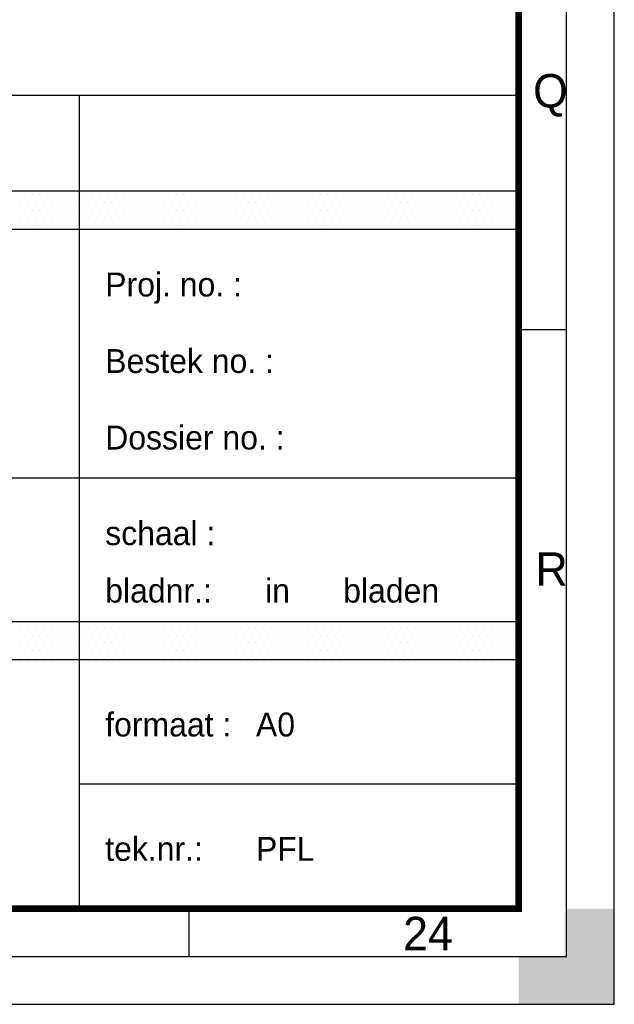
# Paper-space layout 'Blad01' of a CAD drawing. Header units: metres. Extents: x 0 to 1189, y 0 to 841.
# Tile 7 of 10: x 1127 to 1189, y 0 to 103. Entities that reach past the tile are written whole.
import ezdxf
from ezdxf.enums import TextEntityAlignment as Align

# ---------------------------------------------------------------- set-up
doc = ezdxf.new("R2010")
doc.units = ezdxf.units.M
for name, color, linetype, lineweight in [('X-XX-AL-T18', 7, 'Continuous', 18), ('X-XX-AL-T25', 7, 'Continuous', 25), ('X-XX-AL-T35', 7, 'Continuous', 35), ('X-XX-AL-T50', 7, 'Continuous', 50), ('X-XX-AL-TEKENBLAD_KADER-G', 7, 'Continuous', 25), ('X-XX-AL-TEKENBLAD_KADER_AFSNIJMARKERING-G', 7, 'Continuous', 25), ('X-XX-AL-TEKENBLAD_KADER_ROOSTERVERDELING-G', 7, 'Continuous', 25), ('X-XX-AL-TEKENBLAD_TITELBLOK-G', 7, 'Continuous', 25)]:
    doc.layers.add(name, color=color, linetype=linetype, lineweight=lineweight)
doc.styles.add('ISO-NLCS', font='ISO-NLCS.SHX', dxfattribs={"height": 1.8})
doc.styles.add('rtw_iso', font='iso-rtw.shx')

# ---------------------------------------------------------------- blocks, each defined once
blk = doc.blocks.new('A0')
at = {"layer": 'X-XX-AL-TEKENBLAD_KADER_AFSNIJMARKERING-G'}
blk.add_hatch(color=256, dxfattribs=at).paths.add_polyline_path([(1159, -10), (1169, -10), (1169, 0), (1164, 0), (1164, -5), (1159, -5)])
at = {"layer": 'X-XX-AL-TEKENBLAD_KADER-G', "const_width": 0.7, "flags": 128}
blk.add_lwpolyline([(0, 0), (1159, 0), (1159, 821), (0, 821)], close=True, dxfattribs=at)
at = {"layer": 'X-XX-AL-TEKENBLAD_KADER_AFSNIJMARKERING-G'}
for p, q in [((1169, -10), (1169, 831)), ((-20, -10), (1169, -10))]:
    blk.add_line(p, q, dxfattribs=at)
at = {"layer": 'X-XX-AL-TEKENBLAD_KADER-G', "style": 'rtw_iso', "flags": 9}
blk.add_attdef('VERSION', (0, 0), '', height=0.2, dxfattribs=at)
blk = doc.blocks.new('A0_rooster')
at = {"layer": 'X-XX-AL-TEKENBLAD_KADER_ROOSTERVERDELING-G'}
for p, q in [((1164, -5), (1164, 826)), ((1164, 60.5), (1159, 60.5)), ((1124.5, -5), (1124.5, 0)), ((-5, -5), (1164, -5))]:
    blk.add_line(p, q, dxfattribs=at)
at = {"layer": 'X-XX-AL-TEKENBLAD_KADER_ROOSTERVERDELING-G', "lineweight": 35, "style": 'ISO-NLCS'}
for s, p in [('Q', (1160.5, 85.5)), ('R', (1160.75, 35.5))]:
    blk.add_text(s, height=3.5, dxfattribs=at).set_placement(p, align=Align.MIDDLE_LEFT)
blk.add_text('24', height=3.5, dxfattribs=at).set_placement((1149.5, -5.4), align=Align.BOTTOM_CENTER)
blk = doc.blocks.new('*X4')
at = {"color": 0}
for p, q in [((207310.282, 551693.535), (207310.282, 551693.535)), ((207310.361, 551693.694), (207310.361, 551693.694)), ((207310.44, 551693.535), (207310.44, 551693.535)), ((207310.52, 551693.694), (207310.52, 551693.694)), ((207310.599, 551693.535), (207310.599, 551693.535)), ((207310.679, 551693.694), (207310.679, 551693.694)), ((207310.758, 551693.535), (207310.758, 551693.535)), ((207310.837, 551693.694), (207310.837, 551693.694)), ((207310.917, 551693.535), (207310.917, 551693.535)), ((207310.996, 551693.694), (207310.996, 551693.694)), ((207311.075, 551693.535), (207311.075, 551693.535)), ((207311.155, 551693.694), (207311.155, 551693.694)), ((207311.234, 551693.535), (207311.234, 551693.535)), ((207311.314, 551693.694), (207311.314, 551693.694)), ((207311.393, 551693.535), (207311.393, 551693.535)), ((207311.472, 551693.694), (207311.472, 551693.694)), ((207311.552, 551693.535), (207311.552, 551693.535)), ((207311.631, 551693.694), (207311.631, 551693.694)), ((207311.71, 551693.535), (207311.71, 551693.535)), ((207311.79, 551693.694), (207311.79, 551693.694)), ((207311.869, 551693.535), (207311.869, 551693.535)), ((207311.949, 551693.694), (207311.949, 551693.694)), ((207312.028, 551693.535), (207312.028, 551693.535)), ((207312.107, 551693.694), (207312.107, 551693.694)), ((207312.187, 551693.535), (207312.187, 551693.535)), ((207312.266, 551693.694), (207312.266, 551693.694)), ((207312.345, 551693.535), (207312.345, 551693.535)), ((207312.425, 551693.694), (207312.425, 551693.694)), ((207312.504, 551693.535), (207312.504, 551693.535)), ((207312.584, 551693.694), (207312.584, 551693.694)), ((207312.663, 551693.535), (207312.663, 551693.535)), ((207312.742, 551693.694), (207312.742, 551693.694)), ((207312.822, 551693.535), (207312.822, 551693.535)), ((207312.901, 551693.694), (207312.901, 551693.694)), ((207312.98, 551693.535), (207312.98, 551693.535)), ((207313.06, 551693.694), (207313.06, 551693.694)), ((207313.139, 551693.535), (207313.139, 551693.535)), ((207313.219, 551693.694), (207313.219, 551693.694)), ((207313.298, 551693.535), (207313.298, 551693.535)), ((207313.377, 551693.694), (207313.377, 551693.694)), ((207313.457, 551693.535), (207313.457, 551693.535)), ((207313.536, 551693.694), (207313.536, 551693.694)), ((207313.615, 551693.535), (207313.615, 551693.535)), ((207313.695, 551693.694), (207313.695, 551693.694)), ((207313.774, 551693.535), (207313.774, 551693.535)), ((207313.854, 551693.694), (207313.854, 551693.694)), ((207313.933, 551693.535), (207313.933, 551693.535)), ((207314.012, 551693.694), (207314.012, 551693.694)), ((207314.092, 551693.535), (207314.092, 551693.535)), ((207314.171, 551693.694), (207314.171, 551693.694)), ((207314.25, 551693.535), (207314.25, 551693.535)), ((207314.33, 551693.694), (207314.33, 551693.694)), ((207314.409, 551693.535), (207314.409, 551693.535)), ((207314.489, 551693.694), (207314.489, 551693.694)), ((207314.568, 551693.535), (207314.568, 551693.535)), ((207314.647, 551693.694), (207314.647, 551693.694)), ((207314.727, 551693.535), (207314.727, 551693.535)), ((207314.806, 551693.694), (207314.806, 551693.694)), ((207314.885, 551693.535), (207314.885, 551693.535)), ((207314.965, 551693.694), (207314.965, 551693.694)), ((207315.044, 551693.535), (207315.044, 551693.535)), ((207315.124, 551693.694), (207315.124, 551693.694)), ((207315.203, 551693.535), (207315.203, 551693.535)), ((207315.282, 551693.694), (207315.282, 551693.694)), ((207315.362, 551693.535), (207315.362, 551693.535)), ((207315.441, 551693.694), (207315.441, 551693.694)), ((207315.52, 551693.535), (207315.52, 551693.535)), ((207315.6, 551693.694), (207315.6, 551693.694)), ((207315.679, 551693.535), (207315.679, 551693.535)), ((207315.759, 551693.694), (207315.759, 551693.694)), ((207315.838, 551693.535), (207315.838, 551693.535)), ((207315.917, 551693.694), (207315.917, 551693.694)), ((207315.997, 551693.535), (207315.997, 551693.535)), ((207316.076, 551693.694), (207316.076, 551693.694)), ((207316.155, 551693.535), (207316.155, 551693.535)), ((207316.235, 551693.694), (207316.235, 551693.694)), ((207316.314, 551693.535), (207316.314, 551693.535)), ((207316.394, 551693.694), (207316.394, 551693.694)), ((207316.473, 551693.535), (207316.473, 551693.535)), ((207316.552, 551693.694), (207316.552, 551693.694)), ((207316.632, 551693.535), (207316.632, 551693.535)), ((207316.711, 551693.694), (207316.711, 551693.694)), ((207316.79, 551693.535), (207316.79, 551693.535)), ((207316.87, 551693.694), (207316.87, 551693.694)), ((207316.949, 551693.535), (207316.949, 551693.535)), ((207317.029, 551693.694), (207317.029, 551693.694)), ((207317.108, 551693.535), (207317.108, 551693.535)), ((207317.187, 551693.694), (207317.187, 551693.694)), ((207317.267, 551693.535), (207317.267, 551693.535)), ((207317.346, 551693.694), (207317.346, 551693.694)), ((207317.425, 551693.535), (207317.425, 551693.535)), ((207317.505, 551693.694), (207317.505, 551693.694)), ((207317.584, 551693.535), (207317.584, 551693.535)), ((207317.664, 551693.694), (207317.664, 551693.694)), ((207317.743, 551693.535), (207317.743, 551693.535)), ((207317.822, 551693.694), (207317.822, 551693.694)), ((207317.902, 551693.535), (207317.902, 551693.535)), ((207317.981, 551693.694), (207317.981, 551693.694)), ((207318.06, 551693.535), (207318.06, 551693.535)), ((207318.14, 551693.694), (207318.14, 551693.694)), ((207318.219, 551693.535), (207318.219, 551693.535)), ((207318.299, 551693.694), (207318.299, 551693.694)), ((207318.378, 551693.535), (207318.378, 551693.535)), ((207318.457, 551693.694), (207318.457, 551693.694)), ((207318.537, 551693.535), (207318.537, 551693.535)), ((207318.616, 551693.694), (207318.616, 551693.694)), ((207318.695, 551693.535), (207318.695, 551693.535)), ((207318.775, 551693.694), (207318.775, 551693.694)), ((207318.854, 551693.535), (207318.854, 551693.535)), ((207318.934, 551693.694), (207318.934, 551693.694)), ((207319.013, 551693.535), (207319.013, 551693.535)), ((207319.092, 551693.694), (207319.092, 551693.694)), ((207319.172, 551693.535), (207319.172, 551693.535)), ((207319.251, 551693.694), (207319.251, 551693.694)), ((207319.33, 551693.535), (207319.33, 551693.535)), ((207319.41, 551693.694), (207319.41, 551693.694)), ((207319.489, 551693.535), (207319.489, 551693.535)), ((207319.569, 551693.694), (207319.569, 551693.694)), ((207319.648, 551693.535), (207319.648, 551693.535)), ((207319.727, 551693.694), (207319.727, 551693.694)), ((207319.807, 551693.535), (207319.807, 551693.535)), ((207319.886, 551693.694), (207319.886, 551693.694)), ((207319.965, 551693.535), (207319.965, 551693.535)), ((207320.045, 551693.694), (207320.045, 551693.694)), ((207320.124, 551693.535), (207320.124, 551693.535)), ((207320.204, 551693.694), (207320.204, 551693.694)), ((207320.283, 551693.535), (207320.283, 551693.535)), ((207320.362, 551693.694), (207320.362, 551693.694)), ((207320.442, 551693.535), (207320.442, 551693.535)), ((207320.521, 551693.694), (207320.521, 551693.694)), ((207320.6, 551693.535), (207320.6, 551693.535)), ((207320.68, 551693.694), (207320.68, 551693.694)), ((207310.361, 551693.376), (207310.361, 551693.376)), ((207310.52, 551693.376), (207310.52, 551693.376)), ((207310.679, 551693.376), (207310.679, 551693.376)), ((207310.837, 551693.376), (207310.837, 551693.376)), ((207310.996, 551693.376), (207310.996, 551693.376)), ((207311.155, 551693.376), (207311.155, 551693.376)), ((207311.314, 551693.376), (207311.314, 551693.376)), ((207311.472, 551693.376), (207311.472, 551693.376)), ((207311.631, 551693.376), (207311.631, 551693.376)), ((207311.79, 551693.376), (207311.79, 551693.376)), ((207311.949, 551693.376), (207311.949, 551693.376)), ((207312.107, 551693.376), (207312.107, 551693.376)), ((207312.266, 551693.376), (207312.266, 551693.376)), ((207312.425, 551693.376), (207312.425, 551693.376)), ((207312.584, 551693.376), (207312.584, 551693.376)), ((207312.742, 551693.376), (207312.742, 551693.376)), ((207312.901, 551693.376), (207312.901, 551693.376)), ((207313.06, 551693.376), (207313.06, 551693.376)), ((207313.219, 551693.376), (207313.219, 551693.376)), ((207313.377, 551693.376), (207313.377, 551693.376)), ((207313.536, 551693.376), (207313.536, 551693.376)), ((207313.695, 551693.376), (207313.695, 551693.376)), ((207313.854, 551693.376), (207313.854, 551693.376)), ((207314.012, 551693.376), (207314.012, 551693.376)), ((207314.171, 551693.376), (207314.171, 551693.376)), ((207314.33, 551693.376), (207314.33, 551693.376)), ((207314.489, 551693.376), (207314.489, 551693.376)), ((207314.647, 551693.376), (207314.647, 551693.376)), ((207314.806, 551693.376), (207314.806, 551693.376)), ((207314.965, 551693.376), (207314.965, 551693.376)), ((207315.124, 551693.376), (207315.124, 551693.376)), ((207315.282, 551693.376), (207315.282, 551693.376)), ((207315.441, 551693.376), (207315.441, 551693.376)), ((207315.6, 551693.376), (207315.6, 551693.376)), ((207315.759, 551693.376), (207315.759, 551693.376)), ((207315.917, 551693.376), (207315.917, 551693.376)), ((207316.076, 551693.376), (207316.076, 551693.376)), ((207316.235, 551693.376), (207316.235, 551693.376)), ((207316.394, 551693.376), (207316.394, 551693.376)), ((207316.552, 551693.376), (207316.552, 551693.376)), ((207316.711, 551693.376), (207316.711, 551693.376)), ((207316.87, 551693.376), (207316.87, 551693.376)), ((207317.029, 551693.376), (207317.029, 551693.376)), ((207317.187, 551693.376), (207317.187, 551693.376)), ((207317.346, 551693.376), (207317.346, 551693.376)), ((207317.505, 551693.376), (207317.505, 551693.376)), ((207317.664, 551693.376), (207317.664, 551693.376)), ((207317.822, 551693.376), (207317.822, 551693.376)), ((207317.981, 551693.376), (207317.981, 551693.376)), ((207318.14, 551693.376), (207318.14, 551693.376)), ((207318.299, 551693.376), (207318.299, 551693.376)), ((207318.457, 551693.376), (207318.457, 551693.376)), ((207318.616, 551693.376), (207318.616, 551693.376)), ((207318.775, 551693.376), (207318.775, 551693.376)), ((207318.934, 551693.376), (207318.934, 551693.376)), ((207319.092, 551693.376), (207319.092, 551693.376)), ((207319.251, 551693.376), (207319.251, 551693.376)), ((207319.41, 551693.376), (207319.41, 551693.376)), ((207319.569, 551693.376), (207319.569, 551693.376)), ((207319.727, 551693.376), (207319.727, 551693.376)), ((207319.886, 551693.376), (207319.886, 551693.376)), ((207320.045, 551693.376), (207320.045, 551693.376)), ((207320.204, 551693.376), (207320.204, 551693.376)), ((207320.362, 551693.376), (207320.362, 551693.376)), ((207320.521, 551693.376), (207320.521, 551693.376)), ((207320.68, 551693.376), (207320.68, 551693.376)), ((207310.282, 551693.218), (207310.282, 551693.218)), ((207310.44, 551693.218), (207310.44, 551693.218)), ((207310.599, 551693.218), (207310.599, 551693.218)), ((207310.758, 551693.218), (207310.758, 551693.218)), ((207310.917, 551693.218), (207310.917, 551693.218)), ((207311.075, 551693.218), (207311.075, 551693.218)), ((207311.234, 551693.218), (207311.234, 551693.218)), ((207311.393, 551693.218), (207311.393, 551693.218)), ((207311.552, 551693.218), (207311.552, 551693.218)), ((207311.71, 551693.218), (207311.71, 551693.218)), ((207311.869, 551693.218), (207311.869, 551693.218)), ((207312.028, 551693.218), (207312.028, 551693.218)), ((207312.187, 551693.218), (207312.187, 551693.218)), ((207312.345, 551693.218), (207312.345, 551693.218)), ((207312.504, 551693.218), (207312.504, 551693.218)), ((207312.663, 551693.218), (207312.663, 551693.218)), ((207312.822, 551693.218), (207312.822, 551693.218)), ((207312.98, 551693.218), (207312.98, 551693.218)), ((207313.139, 551693.218), (207313.139, 551693.218)), ((207313.298, 551693.218), (207313.298, 551693.218)), ((207313.457, 551693.218), (207313.457, 551693.218)), ((207313.615, 551693.218), (207313.615, 551693.218)), ((207313.774, 551693.218), (207313.774, 551693.218)), ((207313.933, 551693.218), (207313.933, 551693.218)), ((207314.092, 551693.218), (207314.092, 551693.218)), ((207314.25, 551693.218), (207314.25, 551693.218)), ((207314.409, 551693.218), (207314.409, 551693.218)), ((207314.568, 551693.218), (207314.568, 551693.218)), ((207314.727, 551693.218), (207314.727, 551693.218)), ((207314.885, 551693.218), (207314.885, 551693.218)), ((207315.044, 551693.218), (207315.044, 551693.218)), ((207315.203, 551693.218), (207315.203, 551693.218)), ((207315.362, 551693.218), (207315.362, 551693.218)), ((207315.52, 551693.218), (207315.52, 551693.218)), ((207315.679, 551693.218), (207315.679, 551693.218)), ((207315.838, 551693.218), (207315.838, 551693.218)), ((207315.997, 551693.218), (207315.997, 551693.218)), ((207316.155, 551693.218), (207316.155, 551693.218)), ((207316.314, 551693.218), (207316.314, 551693.218)), ((207316.473, 551693.218), (207316.473, 551693.218)), ((207316.632, 551693.218), (207316.632, 551693.218)), ((207316.79, 551693.218), (207316.79, 551693.218)), ((207316.949, 551693.218), (207316.949, 551693.218)), ((207317.108, 551693.218), (207317.108, 551693.218)), ((207317.267, 551693.218), (207317.267, 551693.218)), ((207317.425, 551693.218), (207317.425, 551693.218)), ((207317.584, 551693.218), (207317.584, 551693.218)), ((207317.743, 551693.218), (207317.743, 551693.218)), ((207317.902, 551693.218), (207317.902, 551693.218)), ((207318.06, 551693.218), (207318.06, 551693.218)), ((207318.219, 551693.218), (207318.219, 551693.218)), ((207318.378, 551693.218), (207318.378, 551693.218)), ((207318.537, 551693.218), (207318.537, 551693.218)), ((207318.695, 551693.218), (207318.695, 551693.218)), ((207318.854, 551693.218), (207318.854, 551693.218)), ((207319.013, 551693.218), (207319.013, 551693.218)), ((207319.172, 551693.218), (207319.172, 551693.218)), ((207319.33, 551693.218), (207319.33, 551693.218)), ((207319.489, 551693.218), (207319.489, 551693.218)), ((207319.648, 551693.218), (207319.648, 551693.218)), ((207319.807, 551693.218), (207319.807, 551693.218)), ((207319.965, 551693.218), (207319.965, 551693.218)), ((207320.124, 551693.218), (207320.124, 551693.218)), ((207320.283, 551693.218), (207320.283, 551693.218)), ((207320.442, 551693.218), (207320.442, 551693.218)), ((207320.6, 551693.218), (207320.6, 551693.218)), ((207310.361, 551693.059), (207310.361, 551693.059)), ((207310.52, 551693.059), (207310.52, 551693.059)), ((207310.679, 551693.059), (207310.679, 551693.059)), ((207310.837, 551693.059), (207310.837, 551693.059)), ((207310.996, 551693.059), (207310.996, 551693.059)), ((207311.155, 551693.059), (207311.155, 551693.059)), ((207311.314, 551693.059), (207311.314, 551693.059)), ((207311.472, 551693.059), (207311.472, 551693.059)), ((207311.631, 551693.059), (207311.631, 551693.059)), ((207311.79, 551693.059), (207311.79, 551693.059)), ((207311.949, 551693.059), (207311.949, 551693.059)), ((207312.107, 551693.059), (207312.107, 551693.059)), ((207312.266, 551693.059), (207312.266, 551693.059)), ((207312.425, 551693.059), (207312.425, 551693.059)), ((207312.584, 551693.059), (207312.584, 551693.059)), ((207312.742, 551693.059), (207312.742, 551693.059)), ((207312.901, 551693.059), (207312.901, 551693.059)), ((207313.06, 551693.059), (207313.06, 551693.059)), ((207313.219, 551693.059), (207313.219, 551693.059)), ((207313.377, 551693.059), (207313.377, 551693.059)), ((207313.536, 551693.059), (207313.536, 551693.059)), ((207313.695, 551693.059), (207313.695, 551693.059)), ((207313.854, 551693.059), (207313.854, 551693.059)), ((207314.012, 551693.059), (207314.012, 551693.059)), ((207314.171, 551693.059), (207314.171, 551693.059)), ((207314.33, 551693.059), (207314.33, 551693.059)), ((207314.489, 551693.059), (207314.489, 551693.059)), ((207314.647, 551693.059), (207314.647, 551693.059)), ((207314.806, 551693.059), (207314.806, 551693.059)), ((207314.965, 551693.059), (207314.965, 551693.059)), ((207315.124, 551693.059), (207315.124, 551693.059)), ((207315.282, 551693.059), (207315.282, 551693.059)), ((207315.441, 551693.059), (207315.441, 551693.059)), ((207315.6, 551693.059), (207315.6, 551693.059)), ((207315.759, 551693.059), (207315.759, 551693.059)), ((207315.917, 551693.059), (207315.917, 551693.059)), ((207316.076, 551693.059), (207316.076, 551693.059)), ((207316.235, 551693.059), (207316.235, 551693.059)), ((207316.394, 551693.059), (207316.394, 551693.059)), ((207316.552, 551693.059), (207316.552, 551693.059)), ((207316.711, 551693.059), (207316.711, 551693.059)), ((207316.87, 551693.059), (207316.87, 551693.059)), ((207317.029, 551693.059), (207317.029, 551693.059)), ((207317.187, 551693.059), (207317.187, 551693.059)), ((207317.346, 551693.059), (207317.346, 551693.059)), ((207317.505, 551693.059), (207317.505, 551693.059)), ((207317.664, 551693.059), (207317.664, 551693.059)), ((207317.822, 551693.059), (207317.822, 551693.059)), ((207317.981, 551693.059), (207317.981, 551693.059)), ((207318.14, 551693.059), (207318.14, 551693.059)), ((207318.299, 551693.059), (207318.299, 551693.059)), ((207318.457, 551693.059), (207318.457, 551693.059)), ((207318.616, 551693.059), (207318.616, 551693.059)), ((207318.775, 551693.059), (207318.775, 551693.059)), ((207318.934, 551693.059), (207318.934, 551693.059)), ((207319.092, 551693.059), (207319.092, 551693.059)), ((207319.251, 551693.059), (207319.251, 551693.059)), ((207319.41, 551693.059), (207319.41, 551693.059)), ((207319.569, 551693.059), (207319.569, 551693.059)), ((207319.727, 551693.059), (207319.727, 551693.059)), ((207319.886, 551693.059), (207319.886, 551693.059)), ((207320.045, 551693.059), (207320.045, 551693.059)), ((207320.204, 551693.059), (207320.204, 551693.059)), ((207320.362, 551693.059), (207320.362, 551693.059)), ((207320.521, 551693.059), (207320.521, 551693.059)), ((207320.68, 551693.059), (207320.68, 551693.059)), ((207310.282, 551684.645), (207310.282, 551684.645)), ((207310.361, 551684.486), (207310.361, 551684.486)), ((207310.44, 551684.645), (207310.44, 551684.645)), ((207310.52, 551684.486), (207310.52, 551684.486)), ((207310.599, 551684.645), (207310.599, 551684.645)), ((207310.679, 551684.486), (207310.679, 551684.486)), ((207310.758, 551684.645), (207310.758, 551684.645)), ((207310.837, 551684.486), (207310.837, 551684.486)), ((207310.917, 551684.645), (207310.917, 551684.645)), ((207310.996, 551684.486), (207310.996, 551684.486)), ((207311.075, 551684.645), (207311.075, 551684.645)), ((207311.155, 551684.486), (207311.155, 551684.486)), ((207311.234, 551684.645), (207311.234, 551684.645)), ((207311.314, 551684.486), (207311.314, 551684.486)), ((207311.393, 551684.645), (207311.393, 551684.645)), ((207311.472, 551684.486), (207311.472, 551684.486)), ((207311.552, 551684.645), (207311.552, 551684.645)), ((207311.631, 551684.486), (207311.631, 551684.486)), ((207311.71, 551684.645), (207311.71, 551684.645)), ((207311.79, 551684.486), (207311.79, 551684.486)), ((207311.869, 551684.645), (207311.869, 551684.645)), ((207311.949, 551684.486), (207311.949, 551684.486)), ((207312.028, 551684.645), (207312.028, 551684.645)), ((207312.107, 551684.486), (207312.107, 551684.486)), ((207312.187, 551684.645), (207312.187, 551684.645)), ((207312.266, 551684.486), (207312.266, 551684.486)), ((207312.345, 551684.645), (207312.345, 551684.645)), ((207312.425, 551684.486), (207312.425, 551684.486)), ((207312.504, 551684.645), (207312.504, 551684.645)), ((207312.584, 551684.486), (207312.584, 551684.486)), ((207312.663, 551684.645), (207312.663, 551684.645)), ((207312.742, 551684.486), (207312.742, 551684.486)), ((207312.822, 551684.645), (207312.822, 551684.645)), ((207312.901, 551684.486), (207312.901, 551684.486)), ((207312.98, 551684.645), (207312.98, 551684.645)), ((207313.06, 551684.486), (207313.06, 551684.486)), ((207313.139, 551684.645), (207313.139, 551684.645)), ((207313.219, 551684.486), (207313.219, 551684.486)), ((207313.298, 551684.645), (207313.298, 551684.645)), ((207313.377, 551684.486), (207313.377, 551684.486)), ((207313.457, 551684.645), (207313.457, 551684.645)), ((207313.536, 551684.486), (207313.536, 551684.486)), ((207313.615, 551684.645), (207313.615, 551684.645)), ((207313.695, 551684.486), (207313.695, 551684.486)), ((207313.774, 551684.645), (207313.774, 551684.645)), ((207313.854, 551684.486), (207313.854, 551684.486)), ((207313.933, 551684.645), (207313.933, 551684.645)), ((207314.012, 551684.486), (207314.012, 551684.486)), ((207314.092, 551684.645), (207314.092, 551684.645)), ((207314.171, 551684.486), (207314.171, 551684.486)), ((207314.25, 551684.645), (207314.25, 551684.645)), ((207314.33, 551684.486), (207314.33, 551684.486)), ((207314.409, 551684.645), (207314.409, 551684.645)), ((207314.489, 551684.486), (207314.489, 551684.486)), ((207314.568, 551684.645), (207314.568, 551684.645)), ((207314.647, 551684.486), (207314.647, 551684.486)), ((207314.727, 551684.645), (207314.727, 551684.645)), ((207314.806, 551684.486), (207314.806, 551684.486)), ((207314.885, 551684.645), (207314.885, 551684.645)), ((207314.965, 551684.486), (207314.965, 551684.486)), ((207315.044, 551684.645), (207315.044, 551684.645)), ((207315.124, 551684.486), (207315.124, 551684.486)), ((207315.203, 551684.645), (207315.203, 551684.645)), ((207315.282, 551684.486), (207315.282, 551684.486)), ((207315.362, 551684.645), (207315.362, 551684.645)), ((207315.441, 551684.486), (207315.441, 551684.486)), ((207315.52, 551684.645), (207315.52, 551684.645)), ((207315.6, 551684.486), (207315.6, 551684.486)), ((207315.679, 551684.645), (207315.679, 551684.645)), ((207315.759, 551684.486), (207315.759, 551684.486)), ((207315.838, 551684.645), (207315.838, 551684.645)), ((207315.917, 551684.486), (207315.917, 551684.486)), ((207315.997, 551684.645), (207315.997, 551684.645)), ((207316.076, 551684.486), (207316.076, 551684.486)), ((207316.155, 551684.645), (207316.155, 551684.645)), ((207316.235, 551684.486), (207316.235, 551684.486)), ((207316.314, 551684.645), (207316.314, 551684.645)), ((207316.394, 551684.486), (207316.394, 551684.486)), ((207316.473, 551684.645), (207316.473, 551684.645)), ((207316.552, 551684.486), (207316.552, 551684.486)), ((207316.632, 551684.645), (207316.632, 551684.645)), ((207316.711, 551684.486), (207316.711, 551684.486)), ((207316.79, 551684.645), (207316.79, 551684.645)), ((207316.87, 551684.486), (207316.87, 551684.486)), ((207316.949, 551684.645), (207316.949, 551684.645)), ((207317.029, 551684.486), (207317.029, 551684.486)), ((207317.108, 551684.645), (207317.108, 551684.645)), ((207317.187, 551684.486), (207317.187, 551684.486)), ((207317.267, 551684.645), (207317.267, 551684.645)), ((207317.346, 551684.486), (207317.346, 551684.486)), ((207317.425, 551684.645), (207317.425, 551684.645)), ((207317.505, 551684.486), (207317.505, 551684.486)), ((207317.584, 551684.645), (207317.584, 551684.645)), ((207317.664, 551684.486), (207317.664, 551684.486)), ((207317.743, 551684.645), (207317.743, 551684.645)), ((207317.822, 551684.486), (207317.822, 551684.486)), ((207317.902, 551684.645), (207317.902, 551684.645)), ((207317.981, 551684.486), (207317.981, 551684.486)), ((207318.06, 551684.645), (207318.06, 551684.645)), ((207318.14, 551684.486), (207318.14, 551684.486)), ((207318.219, 551684.645), (207318.219, 551684.645)), ((207318.299, 551684.486), (207318.299, 551684.486)), ((207318.378, 551684.645), (207318.378, 551684.645)), ((207318.457, 551684.486), (207318.457, 551684.486)), ((207318.537, 551684.645), (207318.537, 551684.645)), ((207318.616, 551684.486), (207318.616, 551684.486)), ((207318.695, 551684.645), (207318.695, 551684.645)), ((207318.775, 551684.486), (207318.775, 551684.486)), ((207318.854, 551684.645), (207318.854, 551684.645)), ((207318.934, 551684.486), (207318.934, 551684.486)), ((207319.013, 551684.645), (207319.013, 551684.645)), ((207319.092, 551684.486), (207319.092, 551684.486)), ((207319.172, 551684.645), (207319.172, 551684.645)), ((207319.251, 551684.486), (207319.251, 551684.486)), ((207319.33, 551684.645), (207319.33, 551684.645)), ((207319.41, 551684.486), (207319.41, 551684.486)), ((207319.489, 551684.645), (207319.489, 551684.645)), ((207319.569, 551684.486), (207319.569, 551684.486)), ((207319.648, 551684.645), (207319.648, 551684.645)), ((207319.727, 551684.486), (207319.727, 551684.486)), ((207319.807, 551684.645), (207319.807, 551684.645)), ((207319.886, 551684.486), (207319.886, 551684.486)), ((207319.965, 551684.645), (207319.965, 551684.645)), ((207320.045, 551684.486), (207320.045, 551684.486)), ((207320.124, 551684.645), (207320.124, 551684.645)), ((207320.204, 551684.486), (207320.204, 551684.486)), ((207320.283, 551684.645), (207320.283, 551684.645)), ((207320.362, 551684.486), (207320.362, 551684.486)), ((207320.442, 551684.645), (207320.442, 551684.645)), ((207320.521, 551684.486), (207320.521, 551684.486)), ((207320.6, 551684.645), (207320.6, 551684.645)), ((207320.68, 551684.486), (207320.68, 551684.486)), ((207310.282, 551684.328), (207310.282, 551684.328)), ((207310.44, 551684.328), (207310.44, 551684.328)), ((207310.599, 551684.328), (207310.599, 551684.328)), ((207310.758, 551684.328), (207310.758, 551684.328)), ((207310.917, 551684.328), (207310.917, 551684.328)), ((207311.075, 551684.328), (207311.075, 551684.328)), ((207311.234, 551684.328), (207311.234, 551684.328)), ((207311.393, 551684.328), (207311.393, 551684.328)), ((207311.552, 551684.328), (207311.552, 551684.328)), ((207311.71, 551684.328), (207311.71, 551684.328)), ((207311.869, 551684.328), (207311.869, 551684.328)), ((207312.028, 551684.328), (207312.028, 551684.328)), ((207312.187, 551684.328), (207312.187, 551684.328)), ((207312.345, 551684.328), (207312.345, 551684.328)), ((207312.504, 551684.328), (207312.504, 551684.328)), ((207312.663, 551684.328), (207312.663, 551684.328)), ((207312.822, 551684.328), (207312.822, 551684.328)), ((207312.98, 551684.328), (207312.98, 551684.328)), ((207313.139, 551684.328), (207313.139, 551684.328)), ((207313.298, 551684.328), (207313.298, 551684.328)), ((207313.457, 551684.328), (207313.457, 551684.328)), ((207313.615, 551684.328), (207313.615, 551684.328)), ((207313.774, 551684.328), (207313.774, 551684.328)), ((207313.933, 551684.328), (207313.933, 551684.328)), ((207314.092, 551684.328), (207314.092, 551684.328)), ((207314.25, 551684.328), (207314.25, 551684.328)), ((207314.409, 551684.328), (207314.409, 551684.328)), ((207314.568, 551684.328), (207314.568, 551684.328)), ((207314.727, 551684.328), (207314.727, 551684.328)), ((207314.885, 551684.328), (207314.885, 551684.328)), ((207315.044, 551684.328), (207315.044, 551684.328)), ((207315.203, 551684.328), (207315.203, 551684.328)), ((207315.362, 551684.328), (207315.362, 551684.328)), ((207315.52, 551684.328), (207315.52, 551684.328)), ((207315.679, 551684.328), (207315.679, 551684.328)), ((207315.838, 551684.328), (207315.838, 551684.328)), ((207315.997, 551684.328), (207315.997, 551684.328)), ((207316.155, 551684.328), (207316.155, 551684.328)), ((207316.314, 551684.328), (207316.314, 551684.328)), ((207316.473, 551684.328), (207316.473, 551684.328)), ((207316.632, 551684.328), (207316.632, 551684.328)), ((207316.79, 551684.328), (207316.79, 551684.328)), ((207316.949, 551684.328), (207316.949, 551684.328)), ((207317.108, 551684.328), (207317.108, 551684.328)), ((207317.267, 551684.328), (207317.267, 551684.328)), ((207317.425, 551684.328), (207317.425, 551684.328)), ((207317.584, 551684.328), (207317.584, 551684.328)), ((207317.743, 551684.328), (207317.743, 551684.328)), ((207317.902, 551684.328), (207317.902, 551684.328)), ((207318.06, 551684.328), (207318.06, 551684.328)), ((207318.219, 551684.328), (207318.219, 551684.328)), ((207318.378, 551684.328), (207318.378, 551684.328)), ((207318.537, 551684.328), (207318.537, 551684.328)), ((207318.695, 551684.328), (207318.695, 551684.328)), ((207318.854, 551684.328), (207318.854, 551684.328)), ((207319.013, 551684.328), (207319.013, 551684.328)), ((207319.172, 551684.328), (207319.172, 551684.328)), ((207319.33, 551684.328), (207319.33, 551684.328)), ((207319.489, 551684.328), (207319.489, 551684.328)), ((207319.648, 551684.328), (207319.648, 551684.328)), ((207319.807, 551684.328), (207319.807, 551684.328)), ((207319.965, 551684.328), (207319.965, 551684.328)), ((207320.124, 551684.328), (207320.124, 551684.328)), ((207320.283, 551684.328), (207320.283, 551684.328)), ((207320.442, 551684.328), (207320.442, 551684.328)), ((207320.6, 551684.328), (207320.6, 551684.328)), ((207310.361, 551684.169), (207310.361, 551684.169)), ((207310.52, 551684.169), (207310.52, 551684.169)), ((207310.679, 551684.169), (207310.679, 551684.169)), ((207310.837, 551684.169), (207310.837, 551684.169)), ((207310.996, 551684.169), (207310.996, 551684.169)), ((207311.155, 551684.169), (207311.155, 551684.169)), ((207311.314, 551684.169), (207311.314, 551684.169)), ((207311.472, 551684.169), (207311.472, 551684.169)), ((207311.631, 551684.169), (207311.631, 551684.169)), ((207311.79, 551684.169), (207311.79, 551684.169)), ((207311.949, 551684.169), (207311.949, 551684.169)), ((207312.107, 551684.169), (207312.107, 551684.169)), ((207312.266, 551684.169), (207312.266, 551684.169)), ((207312.425, 551684.169), (207312.425, 551684.169)), ((207312.584, 551684.169), (207312.584, 551684.169)), ((207312.742, 551684.169), (207312.742, 551684.169)), ((207312.901, 551684.169), (207312.901, 551684.169)), ((207313.06, 551684.169), (207313.06, 551684.169)), ((207313.219, 551684.169), (207313.219, 551684.169)), ((207313.377, 551684.169), (207313.377, 551684.169)), ((207313.536, 551684.169), (207313.536, 551684.169)), ((207313.695, 551684.169), (207313.695, 551684.169)), ((207313.854, 551684.169), (207313.854, 551684.169)), ((207314.012, 551684.169), (207314.012, 551684.169)), ((207314.171, 551684.169), (207314.171, 551684.169)), ((207314.33, 551684.169), (207314.33, 551684.169)), ((207314.489, 551684.169), (207314.489, 551684.169)), ((207314.647, 551684.169), (207314.647, 551684.169)), ((207314.806, 551684.169), (207314.806, 551684.169)), ((207314.965, 551684.169), (207314.965, 551684.169)), ((207315.124, 551684.169), (207315.124, 551684.169)), ((207315.282, 551684.169), (207315.282, 551684.169)), ((207315.441, 551684.169), (207315.441, 551684.169)), ((207315.6, 551684.169), (207315.6, 551684.169)), ((207315.759, 551684.169), (207315.759, 551684.169)), ((207315.917, 551684.169), (207315.917, 551684.169)), ((207316.076, 551684.169), (207316.076, 551684.169)), ((207316.235, 551684.169), (207316.235, 551684.169)), ((207316.394, 551684.169), (207316.394, 551684.169)), ((207316.552, 551684.169), (207316.552, 551684.169)), ((207316.711, 551684.169), (207316.711, 551684.169)), ((207316.87, 551684.169), (207316.87, 551684.169)), ((207317.029, 551684.169), (207317.029, 551684.169)), ((207317.187, 551684.169), (207317.187, 551684.169)), ((207317.346, 551684.169), (207317.346, 551684.169)), ((207317.505, 551684.169), (207317.505, 551684.169)), ((207317.664, 551684.169), (207317.664, 551684.169)), ((207317.822, 551684.169), (207317.822, 551684.169)), ((207317.981, 551684.169), (207317.981, 551684.169)), ((207318.14, 551684.169), (207318.14, 551684.169)), ((207318.299, 551684.169), (207318.299, 551684.169)), ((207318.457, 551684.169), (207318.457, 551684.169)), ((207318.616, 551684.169), (207318.616, 551684.169)), ((207318.775, 551684.169), (207318.775, 551684.169)), ((207318.934, 551684.169), (207318.934, 551684.169)), ((207319.092, 551684.169), (207319.092, 551684.169)), ((207319.251, 551684.169), (207319.251, 551684.169)), ((207319.41, 551684.169), (207319.41, 551684.169)), ((207319.569, 551684.169), (207319.569, 551684.169)), ((207319.727, 551684.169), (207319.727, 551684.169)), ((207319.886, 551684.169), (207319.886, 551684.169)), ((207320.045, 551684.169), (207320.045, 551684.169)), ((207320.204, 551684.169), (207320.204, 551684.169)), ((207320.362, 551684.169), (207320.362, 551684.169)), ((207320.521, 551684.169), (207320.521, 551684.169)), ((207320.68, 551684.169), (207320.68, 551684.169)), ((207310.282, 551684.01), (207310.282, 551684.01)), ((207310.44, 551684.01), (207310.44, 551684.01)), ((207310.599, 551684.01), (207310.599, 551684.01)), ((207310.758, 551684.01), (207310.758, 551684.01)), ((207310.917, 551684.01), (207310.917, 551684.01)), ((207311.075, 551684.01), (207311.075, 551684.01)), ((207311.234, 551684.01), (207311.234, 551684.01)), ((207311.393, 551684.01), (207311.393, 551684.01)), ((207311.552, 551684.01), (207311.552, 551684.01)), ((207311.71, 551684.01), (207311.71, 551684.01)), ((207311.869, 551684.01), (207311.869, 551684.01)), ((207312.028, 551684.01), (207312.028, 551684.01)), ((207312.187, 551684.01), (207312.187, 551684.01)), ((207312.345, 551684.01), (207312.345, 551684.01)), ((207312.504, 551684.01), (207312.504, 551684.01)), ((207312.663, 551684.01), (207312.663, 551684.01)), ((207312.822, 551684.01), (207312.822, 551684.01)), ((207312.98, 551684.01), (207312.98, 551684.01)), ((207313.139, 551684.01), (207313.139, 551684.01)), ((207313.298, 551684.01), (207313.298, 551684.01)), ((207313.457, 551684.01), (207313.457, 551684.01)), ((207313.615, 551684.01), (207313.615, 551684.01)), ((207313.774, 551684.01), (207313.774, 551684.01)), ((207313.933, 551684.01), (207313.933, 551684.01)), ((207314.092, 551684.01), (207314.092, 551684.01)), ((207314.25, 551684.01), (207314.25, 551684.01)), ((207314.409, 551684.01), (207314.409, 551684.01)), ((207314.568, 551684.01), (207314.568, 551684.01)), ((207314.727, 551684.01), (207314.727, 551684.01)), ((207314.885, 551684.01), (207314.885, 551684.01)), ((207315.044, 551684.01), (207315.044, 551684.01)), ((207315.203, 551684.01), (207315.203, 551684.01)), ((207315.362, 551684.01), (207315.362, 551684.01)), ((207315.52, 551684.01), (207315.52, 551684.01)), ((207315.679, 551684.01), (207315.679, 551684.01)), ((207315.838, 551684.01), (207315.838, 551684.01)), ((207315.997, 551684.01), (207315.997, 551684.01)), ((207316.155, 551684.01), (207316.155, 551684.01)), ((207316.314, 551684.01), (207316.314, 551684.01)), ((207316.473, 551684.01), (207316.473, 551684.01)), ((207316.632, 551684.01), (207316.632, 551684.01)), ((207316.79, 551684.01), (207316.79, 551684.01)), ((207316.949, 551684.01), (207316.949, 551684.01)), ((207317.108, 551684.01), (207317.108, 551684.01)), ((207317.267, 551684.01), (207317.267, 551684.01)), ((207317.425, 551684.01), (207317.425, 551684.01)), ((207317.584, 551684.01), (207317.584, 551684.01)), ((207317.743, 551684.01), (207317.743, 551684.01)), ((207317.902, 551684.01), (207317.902, 551684.01)), ((207318.06, 551684.01), (207318.06, 551684.01)), ((207318.219, 551684.01), (207318.219, 551684.01)), ((207318.378, 551684.01), (207318.378, 551684.01)), ((207318.537, 551684.01), (207318.537, 551684.01)), ((207318.695, 551684.01), (207318.695, 551684.01)), ((207318.854, 551684.01), (207318.854, 551684.01)), ((207319.013, 551684.01), (207319.013, 551684.01)), ((207319.172, 551684.01), (207319.172, 551684.01)), ((207319.33, 551684.01), (207319.33, 551684.01)), ((207319.489, 551684.01), (207319.489, 551684.01)), ((207319.648, 551684.01), (207319.648, 551684.01)), ((207319.807, 551684.01), (207319.807, 551684.01)), ((207319.965, 551684.01), (207319.965, 551684.01)), ((207320.124, 551684.01), (207320.124, 551684.01)), ((207320.283, 551684.01), (207320.283, 551684.01)), ((207320.442, 551684.01), (207320.442, 551684.01)), ((207320.6, 551684.01), (207320.6, 551684.01))]:
    blk.add_line(p, q, dxfattribs=at)
blk = doc.blocks.new('WOS_HFD_1')
at = {"layer": 'X-XX-AL-TEKENBLAD_TITELBLOK-G'}
for p, q in [((0, 85), (-170, 85)), ((-46, 85), (-46, 0)), ((0, 85), (0, 0)), ((0, 75), (-170, 75)), ((0, 71), (-170, 71)), ((0, 45), (-170, 45)), ((0, 30), (-170, 30)), ((0, 26), (-170, 26)), ((0, 13), (-46, 13)), ((0, 0), (-170, 0))]:
    blk.add_line(p, q, dxfattribs=at)
at = {"layer": 'X-XX-AL-TEKENBLAD_TITELBLOK-G', "xscale": 5, "yscale": 5, "zscale": 5, "rotation": 8.04044223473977e-12}
blk.add_blockref('*X4', (-1036603.52, -2758393.86), dxfattribs=at)
at = {"layer": 'X-XX-AL-T18', "style": 'rtw_iso', "flags": 8}
blk.add_attdef('FILEPATH', (-169.81, -8), '', height=1.8, dxfattribs=at)
at = {"layer": 'X-XX-AL-T25', "style": 'rtw_iso'}
for s, p in [('Proj. no. :', (-43.27, 64)), ('Bestek no. :', (-43.27, 56)), ('Dossier no. :', (-43.27, 48)), ('schaal : ', (-43.27, 38)), ('bladnr.:      in      bladen', (-43.27, 32)), ('formaat : ', (-43.27, 18)), ('tek.nr.: ', (-43.27, 5))]:
    blk.add_text(s, height=2.5, dxfattribs=at).set_placement(p)
at = {"layer": 'X-XX-AL-T35', "style": 'rtw_iso', "flags": 8}
for tag, p, height in [('DOCNAME', (-165, 63), 3.5), ('PROJ', (-20.73, 64), 2.5), ('CHKOUTDIR', (-165, 56), 3.5), ('PROJ_INIT', (-20.73, 56), 2.5), ('TODO', (-165, 49), 3.5), ('PROJ_CONTR', (-20.73, 48), 2.5), ('AUTHOR', (-153, 38), 2.5), ('STATUSDATE', (-141, 38), 2.5), ('CONTROL', (-98.5, 38), 2.5), ('IMPORTDATE', (-88.5, 38), 2.5), ('RWS_SCHAAL', (-30.21, 38), 2.5), ('EDIT', (-153, 32), 2.5), ('DATETOBEDN', (-141, 32), 2.5), ('REVISION', (-98.5, 32), 2.5), ('PART_OFSET', (-30.21, 32), 2.5), ('DOCTYPE', (-18.43, 32), 2.5), ('RWS_FORMAAT', (-27.5, 18), 2.5), ('REVDOC', (-27.5, 5), 2.5)]:
    blk.add_attdef(tag, p, '', height=height, dxfattribs=at)
at = {"layer": 'X-XX-AL-T50', "style": 'rtw_iso', "flags": 8}
for tag, p in [('PROJECTPHASE', (-165, 77.5)), ('PHASE', (-43.27, 77.5))]:
    blk.add_attdef(tag, p, '', height=5, dxfattribs=at)
at = {"layer": 'X-XX-AL-TEKENBLAD_TITELBLOK-G', "style": 'rtw_iso', "flags": 8}
blk.add_attdef('plotstatus', (-139.4, 4.25), '', height=20, rotation=23.0411, dxfattribs=at)
blk.add_attdef('exportnaam', (-170, -16), '', height=5, dxfattribs=at)

psp = doc.layouts.new('Blad01')

# ---------------------------------------------------------------- block references
at = {"layer": 'X-XX-AL-TEKENBLAD_KADER-G'}
psp.add_blockref('A0', (20, 10), dxfattribs=at)
at = {"layer": 'X-XX-AL-TEKENBLAD_KADER_ROOSTERVERDELING-G'}
psp.add_blockref('A0_rooster', (20, 10), dxfattribs=at)
at = {"layer": 'X-XX-AL-TEKENBLAD_TITELBLOK-G'}
ref = psp.add_blockref('WOS_HFD_1', (1179, 10), dxfattribs=at)
ref.add_attrib('RWS_FORMAAT', 'A0', (1151.5, 28), dxfattribs={"layer": 'X-XX-AL-T35', "height": 2.5, "style": 'rtw_iso', "flags": 8})
ref.add_attrib('REVDOC', 'PFL', (1151.5, 15), dxfattribs={"layer": 'X-XX-AL-T35', "height": 2.5, "style": 'rtw_iso', "flags": 8})

doc.saveas('drawing.dxf')
